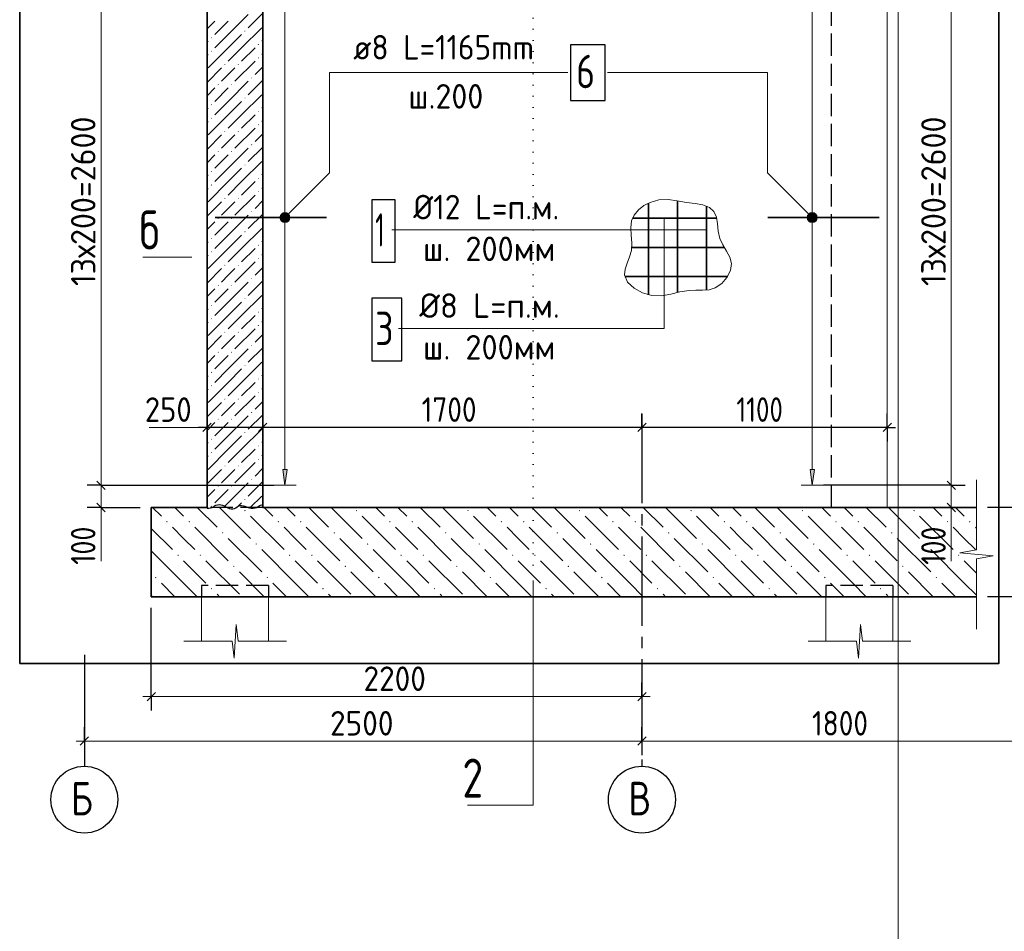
# Model space of a CAD drawing. Header units: millimetres. Extents: x 0 to 42000, y 0 to 29700.
# Tile 15 of 18: x 15121 to 23951, y 16419 to 24595. Entities that reach past the tile are written whole.
import ezdxf

# ---------------------------------------------------------------- set-up
doc = ezdxf.new("R2010")
doc.units = ezdxf.units.MM
for name, pattern in [('______2', [270, 200, -70]), ('______5', [1100, 800, -100, 100, -100]), ('______9', [100, 0, -100])]:
    doc.linetypes.add(name, pattern=pattern)
for name, color, linetype, lineweight in [('Standard', 7, 'Continuous', 25), ('ЖБ Плита Фундамента верхний уровень', 7, 'Continuous', 35), ('ЖБ Стена верхний уровень', 7, 'Continuous', 35), ('Позиционная метка линия выноска', 7, 'Continuous', 13), ('Позиционная метка номер позиции', 7, 'Continuous', 13), ('Примечания', 7, 'Continuous', 13), ('Размерная линия_ общее', 7, 'Continuous', 13), ('Сечения символ', 7, 'Continuous', 25), ('Стена обрамление П-обр.', 7, 'Continuous', 35)]:
    doc.layers.add(name, color=color, linetype=linetype, lineweight=lineweight)
doc.layers.add('Оси', color=7, linetype='______5')
doc.layers.add('Размерная выноска', color=7, linetype='Continuous')
doc.styles.add('ISOCPEUR', font='txt')

msp = doc.modelspace()

# ---------------------------------------------------------------- hatches: boundary and pattern name
at = {"layer": 'ЖБ Плита Фундамента верхний уровень', "linetype": 'Continuous', "lineweight": 18, "transparency": 33554687}
for points in [[(17134.5, 20192.1), (17141, 20198.6), (17147.5, 20192.1), (17141, 20185.6)], [(18134.5, 20192.1), (18141, 20198.6), (18147.5, 20192.1), (18141, 20185.6)], [(19134.5, 20192.1), (19141, 20198.6), (19147.5, 20192.1), (19141, 20185.6)], [(20134.5, 20192.1), (20141, 20198.6), (20147.5, 20192.1), (20141, 20185.6)], [(21134.5, 20192.1), (21141, 20198.6), (21147.5, 20192.1), (21141, 20185.6)], [(22134.5, 20192.1), (22141, 20198.6), (22147.5, 20192.1), (22141, 20185.6)], [(23134.5, 20192.1), (23141, 20198.6), (23147.5, 20192.1), (23141, 20185.6)], [(16434.5, 20092.1), (16441, 20098.6), (16447.5, 20092.1), (16441, 20085.6)], [(16634.5, 20092.1), (16641, 20098.6), (16647.5, 20092.1), (16641, 20085.6)], [(17434.5, 20092.1), (17441, 20098.6), (17447.5, 20092.1), (17441, 20085.6)], [(17634.5, 20092.1), (17641, 20098.6), (17647.5, 20092.1), (17641, 20085.6)], [(18434.5, 20092.1), (18441, 20098.6), (18447.5, 20092.1), (18441, 20085.6)], [(18634.5, 20092.1), (18641, 20098.6), (18647.5, 20092.1), (18641, 20085.6)], [(19434.5, 20092.1), (19441, 20098.6), (19447.5, 20092.1), (19441, 20085.6)], [(19634.5, 20092.1), (19641, 20098.6), (19647.5, 20092.1), (19641, 20085.6)], [(20434.5, 20092.1), (20441, 20098.6), (20447.5, 20092.1), (20441, 20085.6)], [(20634.5, 20092.1), (20641, 20098.6), (20647.5, 20092.1), (20641, 20085.6)], [(21434.5, 20092.1), (21441, 20098.6), (21447.5, 20092.1), (21441, 20085.6)], [(21634.5, 20092.1), (21641, 20098.6), (21647.5, 20092.1), (21641, 20085.6)], [(22434.5, 20092.1), (22441, 20098.6), (22447.5, 20092.1), (22441, 20085.6)], [(22634.5, 20092.1), (22641, 20098.6), (22647.5, 20092.1), (22641, 20085.6)], [(23434.5, 20092.1), (23441, 20098.6), (23447.5, 20092.1), (23441, 20085.6)], [(23634.5, 20092.1), (23641, 20098.6), (23647.5, 20092.1), (23641, 20085.6)], [(16934.5, 19992.1), (16941, 19998.6), (16947.5, 19992.1), (16941, 19985.6)], [(17934.5, 19992.1), (17941, 19998.6), (17947.5, 19992.1), (17941, 19985.6)], [(18934.5, 19992.1), (18941, 19998.6), (18947.5, 19992.1), (18941, 19985.6)], [(19934.5, 19992.1), (19941, 19998.6), (19947.5, 19992.1), (19941, 19985.6)], [(20934.5, 19992.1), (20941, 19998.6), (20947.5, 19992.1), (20941, 19985.6)], [(21934.5, 19992.1), (21941, 19998.6), (21947.5, 19992.1), (21941, 19985.6)], [(22934.5, 19992.1), (22941, 19998.6), (22947.5, 19992.1), (22941, 19985.6)], [(17234.5, 19892.1), (17241, 19898.6), (17247.5, 19892.1), (17241, 19885.6)], [(18234.5, 19892.1), (18241, 19898.6), (18247.5, 19892.1), (18241, 19885.6)], [(19234.5, 19892.1), (19241, 19898.6), (19247.5, 19892.1), (19241, 19885.6)], [(20234.5, 19892.1), (20241, 19898.6), (20247.5, 19892.1), (20241, 19885.6)], [(21234.5, 19892.1), (21241, 19898.6), (21247.5, 19892.1), (21241, 19885.6)], [(22234.5, 19892.1), (22241, 19898.6), (22247.5, 19892.1), (22241, 19885.6)], [(23234.5, 19892.1), (23241, 19898.6), (23247.5, 19892.1), (23241, 19885.6)], [(16534.5, 19792.1), (16541, 19798.6), (16547.5, 19792.1), (16541, 19785.6)], [(16734.5, 19792.1), (16741, 19798.6), (16747.5, 19792.1), (16741, 19785.6)], [(17534.5, 19792.1), (17541, 19798.6), (17547.5, 19792.1), (17541, 19785.6)], [(17734.5, 19792.1), (17741, 19798.6), (17747.5, 19792.1), (17741, 19785.6)], [(18534.5, 19792.1), (18541, 19798.6), (18547.5, 19792.1), (18541, 19785.6)], [(18734.5, 19792.1), (18741, 19798.6), (18747.5, 19792.1), (18741, 19785.6)], [(19534.5, 19792.1), (19541, 19798.6), (19547.5, 19792.1), (19541, 19785.6)], [(19734.5, 19792.1), (19741, 19798.6), (19747.5, 19792.1), (19741, 19785.6)], [(20534.5, 19792.1), (20541, 19798.6), (20547.5, 19792.1), (20541, 19785.6)], [(20734.5, 19792.1), (20741, 19798.6), (20747.5, 19792.1), (20741, 19785.6)], [(21534.5, 19792.1), (21541, 19798.6), (21547.5, 19792.1), (21541, 19785.6)], [(21734.5, 19792.1), (21741, 19798.6), (21747.5, 19792.1), (21741, 19785.6)], [(22534.5, 19792.1), (22541, 19798.6), (22547.5, 19792.1), (22541, 19785.6)], [(22734.5, 19792.1), (22741, 19798.6), (22747.5, 19792.1), (22741, 19785.6)], [(23534.5, 19792.1), (23541, 19798.6), (23547.5, 19792.1), (23541, 19785.6)], [(17034.5, 19692.1), (17041, 19698.6), (17047.5, 19692.1), (17041, 19685.6)], [(18034.5, 19692.1), (18041, 19698.6), (18047.5, 19692.1), (18041, 19685.6)], [(19034.5, 19692.1), (19041, 19698.6), (19047.5, 19692.1), (19041, 19685.6)], [(20034.5, 19692.1), (20041, 19698.6), (20047.5, 19692.1), (20041, 19685.6)], [(21034.5, 19692.1), (21041, 19698.6), (21047.5, 19692.1), (21041, 19685.6)], [(22034.5, 19692.1), (22041, 19698.6), (22047.5, 19692.1), (22041, 19685.6)], [(23034.5, 19692.1), (23041, 19698.6), (23047.5, 19692.1), (23041, 19685.6)], [(16334.5, 19592.1), (16341, 19598.6), (16347.5, 19592.1), (16341, 19585.6)], [(17334.5, 19592.1), (17341, 19598.6), (17347.5, 19592.1), (17341, 19585.6)], [(18334.5, 19592.1), (18341, 19598.6), (18347.5, 19592.1), (18341, 19585.6)], [(19334.5, 19592.1), (19341, 19598.6), (19347.5, 19592.1), (19341, 19585.6)], [(20334.5, 19592.1), (20341, 19598.6), (20347.5, 19592.1), (20341, 19585.6)], [(21334.5, 19592.1), (21341, 19598.6), (21347.5, 19592.1), (21341, 19585.6)], [(22334.5, 19592.1), (22341, 19598.6), (22347.5, 19592.1), (22341, 19585.6)], [(23334.5, 19592.1), (23341, 19598.6), (23347.5, 19592.1), (23341, 19585.6)], [(16834.5, 19492.1), (16841, 19498.6), (16847.5, 19492.1), (16841, 19485.6)], [(17834.5, 19492.1), (17841, 19498.6), (17847.5, 19492.1), (17841, 19485.6)], [(18834.5, 19492.1), (18841, 19498.6), (18847.5, 19492.1), (18841, 19485.6)], [(19834.5, 19492.1), (19841, 19498.6), (19847.5, 19492.1), (19841, 19485.6)], [(20834.5, 19492.1), (20841, 19498.6), (20847.5, 19492.1), (20841, 19485.6)], [(21834.5, 19492.1), (21841, 19498.6), (21847.5, 19492.1), (21841, 19485.6)], [(22834.5, 19492.1), (22841, 19498.6), (22847.5, 19492.1), (22841, 19485.6)]]:
    msp.add_hatch(color=7, dxfattribs=at).paths.add_polyline_path(points, flags=16)
at = {"layer": 'ЖБ Стена верхний уровень', "linetype": 'Continuous', "lineweight": 18, "transparency": 33554687}
for points in [[(17136, 24492.1), (17141, 24497.1), (17146, 24492.1), (17141, 24487.1)], [(16836, 24432.1), (16841, 24437.1), (16846, 24432.1), (16841, 24427.1)], [(17256, 24372.1), (17261, 24377.1), (17266, 24372.1), (17261, 24367.1)], [(16836, 24312.1), (16841, 24317.1), (16846, 24312.1), (16841, 24307.1)], [(16956, 24192.1), (16961, 24197.1), (16966, 24192.1), (16961, 24187.1)], [(17076, 24192.1), (17081, 24197.1), (17086, 24192.1), (17081, 24187.1)], [(17256, 24252.1), (17261, 24257.1), (17266, 24252.1), (17261, 24247.1)], [(17196, 24072.1), (17201, 24077.1), (17206, 24072.1), (17201, 24067.1)], [(16896, 24012.1), (16901, 24017.1), (16906, 24012.1), (16901, 24007.1)], [(17016, 24012.1), (17021, 24017.1), (17026, 24012.1), (17021, 24007.1)], [(17136, 23892.1), (17141, 23897.1), (17146, 23892.1), (17141, 23887.1)], [(16836, 23832.1), (16841, 23837.1), (16846, 23832.1), (16841, 23827.1)], [(17256, 23772.1), (17261, 23777.1), (17266, 23772.1), (17261, 23767.1)], [(16836, 23712.1), (16841, 23717.1), (16846, 23712.1), (16841, 23707.1)], [(16956, 23592.1), (16961, 23597.1), (16966, 23592.1), (16961, 23587.1)], [(17076, 23592.1), (17081, 23597.1), (17086, 23592.1), (17081, 23587.1)], [(17256, 23652.1), (17261, 23657.1), (17266, 23652.1), (17261, 23647.1)], [(16896, 23412.1), (16901, 23417.1), (16906, 23412.1), (16901, 23407.1)], [(17016, 23412.1), (17021, 23417.1), (17026, 23412.1), (17021, 23407.1)], [(17196, 23472.1), (17201, 23477.1), (17206, 23472.1), (17201, 23467.1)], [(16836, 23232.1), (16841, 23237.1), (16846, 23232.1), (16841, 23227.1)], [(17136, 23292.1), (17141, 23297.1), (17146, 23292.1), (17141, 23287.1)], [(17256, 23172.1), (17261, 23177.1), (17266, 23172.1), (17261, 23167.1)], [(16836, 23112.1), (16841, 23117.1), (16846, 23112.1), (16841, 23107.1)], [(17256, 23052.1), (17261, 23057.1), (17266, 23052.1), (17261, 23047.1)], [(16956, 22992.1), (16961, 22997.1), (16966, 22992.1), (16961, 22987.1)], [(17076, 22992.1), (17081, 22997.1), (17086, 22992.1), (17081, 22987.1)], [(17196, 22872.1), (17201, 22877.1), (17206, 22872.1), (17201, 22867.1)], [(16896, 22812.1), (16901, 22817.1), (16906, 22812.1), (16901, 22807.1)], [(17016, 22812.1), (17021, 22817.1), (17026, 22812.1), (17021, 22807.1)], [(17136, 22692.1), (17141, 22697.1), (17146, 22692.1), (17141, 22687.1)], [(16836, 22632.1), (16841, 22637.1), (16846, 22632.1), (16841, 22627.1)], [(16836, 22512.1), (16841, 22517.1), (16846, 22512.1), (16841, 22507.1)], [(17256, 22572.1), (17261, 22577.1), (17266, 22572.1), (17261, 22567.1)], [(17256, 22452.1), (17261, 22457.1), (17266, 22452.1), (17261, 22447.1)], [(16956, 22392.1), (16961, 22397.1), (16966, 22392.1), (16961, 22387.1)], [(17076, 22392.1), (17081, 22397.1), (17086, 22392.1), (17081, 22387.1)], [(17196, 22272.1), (17201, 22277.1), (17206, 22272.1), (17201, 22267.1)], [(16896, 22212.1), (16901, 22217.1), (16906, 22212.1), (16901, 22207.1)], [(17016, 22212.1), (17021, 22217.1), (17026, 22212.1), (17021, 22207.1)], [(17136, 22092.1), (17141, 22097.1), (17146, 22092.1), (17141, 22087.1)], [(16836, 22032.1), (16841, 22037.1), (16846, 22032.1), (16841, 22027.1)], [(16836, 21912.1), (16841, 21917.1), (16846, 21912.1), (16841, 21907.1)], [(17256, 21972.1), (17261, 21977.1), (17266, 21972.1), (17261, 21967.1)], [(17256, 21852.1), (17261, 21857.1), (17266, 21852.1), (17261, 21847.1)], [(16956, 21792.1), (16961, 21797.1), (16966, 21792.1), (16961, 21787.1)], [(17076, 21792.1), (17081, 21797.1), (17086, 21792.1), (17081, 21787.1)], [(17196, 21672.1), (17201, 21677.1), (17206, 21672.1), (17201, 21667.1)], [(16896, 21612.1), (16901, 21617.1), (16906, 21612.1), (16901, 21607.1)], [(17016, 21612.1), (17021, 21617.1), (17026, 21612.1), (17021, 21607.1)], [(17136, 21492.1), (17141, 21497.1), (17146, 21492.1), (17141, 21487.1)], [(16836, 21432.1), (16841, 21437.1), (16846, 21432.1), (16841, 21427.1)], [(17256, 21372.1), (17261, 21377.1), (17266, 21372.1), (17261, 21367.1)], [(16836, 21312.1), (16841, 21317.1), (16846, 21312.1), (16841, 21307.1)], [(16956, 21192.1), (16961, 21197.1), (16966, 21192.1), (16961, 21187.1)], [(17076, 21192.1), (17081, 21197.1), (17086, 21192.1), (17081, 21187.1)], [(17256, 21252.1), (17261, 21257.1), (17266, 21252.1), (17261, 21247.1)], [(16896, 21012.1), (16901, 21017.1), (16906, 21012.1), (16901, 21007.1)], [(17016, 21012.1), (17021, 21017.1), (17026, 21012.1), (17021, 21007.1)], [(17196, 21072.1), (17201, 21077.1), (17206, 21072.1), (17201, 21067.1)], [(17136, 20892.1), (17141, 20897.1), (17146, 20892.1), (17141, 20887.1)], [(16836, 20832.1), (16841, 20837.1), (16846, 20832.1), (16841, 20827.1)], [(17256, 20772.1), (17261, 20777.1), (17266, 20772.1), (17261, 20767.1)], [(16836, 20712.1), (16841, 20717.1), (16846, 20712.1), (16841, 20707.1)], [(16956, 20592.1), (16961, 20597.1), (16966, 20592.1), (16961, 20587.1)], [(17076, 20592.1), (17081, 20597.1), (17086, 20592.1), (17081, 20587.1)], [(17256, 20652.1), (17261, 20657.1), (17266, 20652.1), (17261, 20647.1)], [(16896, 20412.1), (16901, 20417.1), (16906, 20412.1), (16901, 20407.1)], [(17016, 20412.1), (17021, 20417.1), (17026, 20412.1), (17021, 20407.1)], [(17196, 20472.1), (17201, 20477.1), (17206, 20472.1), (17201, 20467.1)], [(16836, 20232.1), (16841, 20237.1), (16846, 20232.1), (16841, 20227.1)], [(17136, 20292.1), (17141, 20297.1), (17146, 20292.1), (17141, 20287.1)]]:
    msp.add_hatch(color=7, dxfattribs=at).paths.add_polyline_path(points, flags=16)
at = {"layer": 'Позиционная метка линия выноска', "linetype": 'Continuous', "lineweight": 13, "transparency": 33554687}
for points in [[(17531.3, 22788.2), (17467.6, 22851.8), (17456.2, 22831.5)], [(17531.3, 22788.2), (17456.2, 22831.5), (17510.9, 22776.7)], [(17510.9, 22776.7), (17456.2, 22831.5), (17456.2, 22808.5)], [(17510.9, 22776.7), (17456.2, 22808.5), (17488, 22776.7)], [(17488, 22776.7), (17456.2, 22808.5), (17467.6, 22788.2)], [(17542.7, 22808.5), (17488, 22863.3), (17467.6, 22851.8)], [(17542.7, 22808.5), (17467.6, 22851.8), (17531.3, 22788.2)], [(17542.7, 22831.5), (17510.9, 22863.3), (17488, 22863.3)], [(17542.7, 22831.5), (17488, 22863.3), (17542.7, 22808.5)], [(17510.9, 22863.3), (17542.7, 22831.5), (17531.3, 22851.8)], [(22184.9, 22831.5), (22216.7, 22863.3), (22196.4, 22851.8)], [(22216.7, 22863.3), (22184.9, 22831.5), (22184.9, 22808.5)], [(22216.7, 22863.3), (22184.9, 22808.5), (22239.6, 22863.3)], [(22239.6, 22863.3), (22184.9, 22808.5), (22196.4, 22788.2)], [(22239.6, 22863.3), (22196.4, 22788.2), (22260, 22851.8)], [(22260, 22851.8), (22196.4, 22788.2), (22216.7, 22776.7)], [(22260, 22851.8), (22216.7, 22776.7), (22271.5, 22831.5)], [(22271.5, 22831.5), (22216.7, 22776.7), (22239.6, 22776.7)], [(22271.5, 22831.5), (22239.6, 22776.7), (22271.5, 22808.5)], [(22271.5, 22808.5), (22239.6, 22776.7), (22260, 22788.2)]]:
    msp.add_hatch(color=7, dxfattribs=at).paths.add_polyline_path(points)
at = {"layer": 'Стена обрамление П-обр.', "linetype": 'Continuous', "lineweight": 13, "transparency": 33554687}
for points in [[(17519.5, 20560), (17499.5, 20420), (17479.5, 20560)], [(22248.2, 20560), (22228.2, 20420), (22208.2, 20560)]]:
    msp.add_hatch(color=7, dxfattribs=at).paths.add_polyline_path(points, flags=16)

# ---------------------------------------------------------------- linework, layer by layer
at = {"layer": 'Standard', "color": 7, "linetype": 'Continuous', "lineweight": 18, "transparency": 33554687}
for p, q in [((22900.6, 20220), (22900.6, 25700)), ((16750.6, 19420), (16750.6, 19020)), ((17350.6, 19420), (17350.6, 19020)), ((22350.6, 19420), (22350.6, 19020)), ((22950.6, 19420), (22950.6, 19020))]:
    msp.add_line(p, q, dxfattribs=at)
at = {"layer": 'Standard', "color": 7, "linetype": 'Continuous', "lineweight": 13, "transparency": 33554687}
for p, q in [((15850.3, 25620), (15850.3, 20420)), ((23475.4, 25620), (23475.4, 20420)), ((15850.3, 20420), (15850.3, 20220)), ((23475.4, 20420), (23475.4, 20220)), ((23700.6, 20468.7), (23700.6, 19838.9)), ((15850.3, 20220), (15850.3, 20145)), ((23475.4, 20220), (23475.4, 20145)), ((23700.6, 19838.9), (23550.6, 19812.1)), ((23550.6, 19812.1), (23850.6, 19785.3)), ((23850.6, 19785.3), (23700.6, 19758.5)), ((23700.6, 19758.5), (23700.6, 19128.7)), ((17043.2, 18870), (17061.6, 19170)), ((17061.6, 19170), (17080, 19020)), ((22643.2, 18870), (22661.6, 19170)), ((22661.6, 19170), (22680, 19020)), ((23700.6, 19128.7), (23700.6, 19128.7)), ((16592.4, 19020), (17024.8, 19020)), ((17024.8, 19020), (17043.2, 18870)), ((17080, 19020), (17512.4, 19020)), ((17512.4, 19020), (17512.4, 19020)), ((22192.4, 19020), (22624.8, 19020)), ((22624.8, 19020), (22643.2, 18870)), ((22680, 19020), (23112.4, 19020)), ((23112.4, 19020), (23112.4, 19020))]:
    msp.add_line(p, q, dxfattribs=at)
at = {"layer": 'Standard', "color": 7, "linetype": 'Continuous', "lineweight": -3, "transparency": 33554687}
for p, q in [((16800.6, 20937.8), (16800.6, 21062.8)), ((17300.6, 20937.8), (17300.6, 21062.8)), ((20700.6, 20937.8), (20700.6, 21062.8)), ((22900.6, 20937.8), (22900.6, 21062.8)), ((16800.6, 20937.8), (16725.6, 20937.8)), ((16800.6, 20937.8), (16800.6, 20812.8)), ((16800.6, 20937.8), (16800.6, 20937.8)), ((17300.6, 20937.8), (16800.6, 20937.8)), ((17300.6, 20937.8), (17300.6, 20812.8)), ((17300.6, 20937.8), (17300.6, 20937.7)), ((20700.6, 20937.8), (17300.6, 20937.8)), ((20700.6, 20937.8), (20700.6, 20812.8)), ((20700.6, 20937.8), (20700.6, 20937.7)), ((22900.6, 20937.8), (20700.6, 20937.8)), ((22900.6, 20937.8), (22900.6, 20812.8)), ((22900.6, 20937.8), (22900.6, 20900.8)), ((22900.6, 20937.8), (22975.6, 20937.8)), ((15850.3, 20420), (15725.3, 20420)), ((15850.3, 20420), (15975.3, 20420)), ((15850.3, 20420), (17399.5, 20420)), ((23475.4, 20420), (23350.4, 20420)), ((23475.4, 20420), (23600.4, 20420)), ((15850.3, 20220), (15725.3, 20220)), ((15850.3, 20220), (15975.3, 20220)), ((15850.3, 20220), (16200.6, 20220)), ((23475.4, 20220), (23350.4, 20220)), ((23475.4, 20220), (23600.4, 20220)), ((23475.4, 20220), (23600.6, 20220))]:
    msp.add_line(p, q, dxfattribs=at)
at = {"layer": 'Standard', "color": 7, "linetype": 'Continuous', "lineweight": 25, "transparency": 33554687}
for p, q in [((16838.1, 20975.3), (16763.1, 20900.3)), ((17338.1, 20975.3), (17263.1, 20900.3)), ((20738.1, 20975.3), (20663.1, 20900.3)), ((22938.1, 20975.3), (22863.1, 20900.3)), ((15812.8, 20457.5), (15887.8, 20382.5)), ((23437.9, 20457.5), (23512.9, 20382.5)), ((15812.8, 20257.5), (15887.8, 20182.5)), ((23437.9, 20257.5), (23512.9, 20182.5))]:
    msp.add_line(p, q, dxfattribs=at)
at = {"layer": 'Standard', "color": 7, "linetype": 'Continuous', "lineweight": 13, "transparency": 33554687}
msp.add_lwpolyline([(41500, 29200), (23000, 29200), (23000, 6000), (41500, 6000), (41500, 29200)], dxfattribs=at)
at = {"layer": 'Standard', "color": 254, "linetype": 'Continuous', "lineweight": 35, "true_color": 0xc4c4ff, "transparency": 33554687}
msp.add_lwpolyline([(15120.6, 18820), (23900.6, 18820), (23900.6, 26900), (15120.6, 26900), (15120.6, 18820)], dxfattribs=at)
at = {"layer": 'Standard', "color": 7, "linetype": 'Continuous', "lineweight": -3, "transparency": 33554687}
msp.add_lwpolyline([(23475.4, 20420), (23458.4, 20420), (23458.4, 20420), (22328.2, 20420)], dxfattribs=at)
at = {"layer": 'ЖБ Плита Фундамента верхний уровень', "color": 7, "linetype": 'Continuous', "lineweight": 35, "transparency": 33554687}
for p, q in [((16300.6, 20220), (16300.6, 19420)), ((16800.6, 20220), (16300.6, 20220)), ((23700.6, 20220), (17300.6, 20220)), ((16300.6, 19420), (23700.6, 19420))]:
    msp.add_line(p, q, dxfattribs=at)
at = {"layer": 'ЖБ Плита Фундамента верхний уровень', "color": 252, "linetype": 'Continuous', "lineweight": 18, "true_color": 0x8f8f8f, "transparency": 33554687}
for p, q in [((16313.1, 20220), (16391, 20142.1)), ((16513.1, 20220), (16591, 20142.1)), ((16713.1, 20220), (16891, 20042.1)), ((16913.1, 20220), (17191, 19942.1)), ((17191, 20142.1), (17491, 19842.1)), ((17313.1, 20220), (17391, 20142.1)), ((17513.1, 20220), (17591, 20142.1)), ((17713.1, 20220), (17891, 20042.1)), ((17913.1, 20220), (18191, 19942.1)), ((18191, 20142.1), (18491, 19842.1)), ((18313.1, 20220), (18391, 20142.1)), ((18513.1, 20220), (18591, 20142.1)), ((18713.1, 20220), (18891, 20042.1)), ((18913.1, 20220), (19191, 19942.1)), ((19191, 20142.1), (19491, 19842.1)), ((19313.1, 20220), (19391, 20142.1)), ((19513.1, 20220), (19591, 20142.1)), ((19713.1, 20220), (19891, 20042.1)), ((19913.1, 20220), (20191, 19942.1)), ((20191, 20142.1), (20491, 19842.1)), ((20313.1, 20220), (20391, 20142.1)), ((20513.1, 20220), (20591, 20142.1)), ((20713.1, 20220), (20891, 20042.1)), ((20913.1, 20220), (21191, 19942.1)), ((21191, 20142.1), (21491, 19842.1)), ((21313.1, 20220), (21391, 20142.1)), ((21513.1, 20220), (21591, 20142.1)), ((21713.1, 20220), (21891, 20042.1)), ((21913.1, 20220), (22191, 19942.1)), ((22191, 20142.1), (22491, 19842.1)), ((22313.1, 20220), (22391, 20142.1)), ((22513.1, 20220), (22591, 20142.1)), ((22713.1, 20220), (22891, 20042.1)), ((22913.1, 20220), (23191, 19942.1)), ((23191, 20142.1), (23491, 19842.1)), ((23313.1, 20220), (23391, 20142.1)), ((23513.1, 20220), (23591, 20142.1)), ((16300.6, 20032.5), (16491, 19842.1)), ((16591, 19942.1), (16491, 20042.1)), ((16691, 20042.1), (16991, 19742.1)), ((17591, 19942.1), (17491, 20042.1)), ((17691, 20042.1), (17991, 19742.1)), ((18591, 19942.1), (18491, 20042.1)), ((18691, 20042.1), (18991, 19742.1)), ((19591, 19942.1), (19491, 20042.1)), ((19691, 20042.1), (19991, 19742.1)), ((20591, 19942.1), (20491, 20042.1)), ((20691, 20042.1), (20991, 19742.1)), ((21591, 19942.1), (21491, 20042.1)), ((21691, 20042.1), (21991, 19742.1)), ((22591, 19942.1), (22491, 20042.1)), ((22691, 20042.1), (22991, 19742.1)), ((23591, 19942.1), (23491, 20042.1)), ((23691, 20042.1), (23700.6, 20032.5)), ((16691, 19842.1), (16591, 19942.1)), ((16991, 19942.1), (17291, 19642.1)), ((17691, 19842.1), (17591, 19942.1)), ((17991, 19942.1), (18291, 19642.1)), ((18691, 19842.1), (18591, 19942.1)), ((18991, 19942.1), (19291, 19642.1)), ((19691, 19842.1), (19591, 19942.1)), ((19991, 19942.1), (20291, 19642.1)), ((20691, 19842.1), (20591, 19942.1)), ((20991, 19942.1), (21291, 19642.1)), ((21691, 19842.1), (21591, 19942.1)), ((21991, 19942.1), (22291, 19642.1)), ((22691, 19842.1), (22591, 19942.1)), ((22991, 19942.1), (23291, 19642.1)), ((23691, 19842.1), (23591, 19942.1)), ((16591, 19542.1), (16300.6, 19832.5)), ((17591, 19542.1), (17291, 19842.1)), ((18591, 19542.1), (18291, 19842.1)), ((19591, 19542.1), (19291, 19842.1)), ((20591, 19542.1), (20291, 19842.1)), ((21591, 19542.1), (21291, 19842.1)), ((22591, 19542.1), (22291, 19842.1)), ((23591, 19542.1), (23291, 19842.1)), ((16591, 19742.1), (16791, 19542.1)), ((16791, 19742.1), (17091, 19442.1)), ((17591, 19742.1), (17791, 19542.1)), ((17791, 19742.1), (18091, 19442.1)), ((18591, 19742.1), (18791, 19542.1)), ((18791, 19742.1), (19091, 19442.1)), ((19591, 19742.1), (19791, 19542.1)), ((19791, 19742.1), (20091, 19442.1)), ((20591, 19742.1), (20791, 19542.1)), ((20791, 19742.1), (21091, 19442.1)), ((21591, 19742.1), (21791, 19542.1)), ((21791, 19742.1), (22091, 19442.1)), ((22591, 19742.1), (22791, 19542.1)), ((22791, 19742.1), (23091, 19442.1)), ((23591, 19742.1), (23700.6, 19632.5)), ((17313.1, 19420), (17091, 19642.1)), ((18313.1, 19420), (18091, 19642.1)), ((19313.1, 19420), (19091, 19642.1)), ((20313.1, 19420), (20091, 19642.1)), ((21313.1, 19420), (21091, 19642.1)), ((22313.1, 19420), (22091, 19642.1)), ((23313.1, 19420), (23091, 19642.1)), ((16391, 19542.1), (16513.1, 19420)), ((16591, 19542.1), (16713.1, 19420)), ((17391, 19542.1), (17513.1, 19420)), ((17591, 19542.1), (17713.1, 19420)), ((18391, 19542.1), (18513.1, 19420)), ((18591, 19542.1), (18713.1, 19420)), ((19391, 19542.1), (19513.1, 19420)), ((19591, 19542.1), (19713.1, 19420)), ((20391, 19542.1), (20513.1, 19420)), ((20591, 19542.1), (20713.1, 19420)), ((21391, 19542.1), (21513.1, 19420)), ((21591, 19542.1), (21713.1, 19420)), ((22391, 19542.1), (22513.1, 19420)), ((22591, 19542.1), (22713.1, 19420)), ((23391, 19542.1), (23513.1, 19420)), ((23591, 19542.1), (23700.6, 19432.5)), ((16313.1, 19420), (16300.6, 19432.5)), ((16913.1, 19420), (16891, 19442.1)), ((17913.1, 19420), (17891, 19442.1)), ((18913.1, 19420), (18891, 19442.1)), ((19913.1, 19420), (19891, 19442.1)), ((20913.1, 19420), (20891, 19442.1)), ((21913.1, 19420), (21891, 19442.1)), ((22913.1, 19420), (22891, 19442.1))]:
    msp.add_line(p, q, dxfattribs=at)
at = {"layer": 'ЖБ Стена верхний уровень', "color": 7, "linetype": 'Continuous', "lineweight": 35, "transparency": 33554687}
for p, q in [((16800.6, 25700), (16800.6, 20220)), ((17300.6, 20220), (17300.6, 25700))]:
    msp.add_line(p, q, dxfattribs=at)
at = {"layer": 'ЖБ Стена верхний уровень', "color": 251, "linetype": 'Continuous', "lineweight": 18, "true_color": 0x494949, "transparency": 33554687}
for p, q in [((16991, 24462.1), (17171, 24642.1)), ((17300.6, 24651.7), (17171, 24522.1)), ((16871, 24582.1), (16800.6, 24511.7)), ((16991, 24582.1), (16871, 24462.1)), ((16991, 24462.1), (16871, 24342.1)), ((17111, 24462.1), (16991, 24342.1)), ((17111, 24342.1), (17291, 24522.1)), ((16800.6, 24391.7), (16811, 24402.1)), ((17300.6, 24411.7), (17291, 24402.1)), ((16991, 24342.1), (16811, 24162.1)), ((17111, 24342.1), (16991, 24222.1)), ((17231, 24342.1), (17111, 24222.1)), ((17291, 24282.1), (17300.6, 24291.7)), ((16811, 24282.1), (16800.6, 24271.7)), ((17231, 24222.1), (17051, 24042.1)), ((16931, 24162.1), (16800.6, 24031.7)), ((16991, 24102.1), (17051, 24162.1)), ((17300.6, 24171.7), (17231, 24102.1)), ((16931, 24042.1), (16991, 24102.1)), ((16991, 23862.1), (17171, 24042.1)), ((17300.6, 24051.7), (17171, 23922.1)), ((16871, 23982.1), (16800.6, 23911.7)), ((16991, 23982.1), (16871, 23862.1)), ((16991, 23862.1), (16871, 23742.1)), ((17111, 23862.1), (16991, 23742.1)), ((17111, 23742.1), (17291, 23922.1)), ((16800.6, 23791.7), (16811, 23802.1)), ((17300.6, 23811.7), (17291, 23802.1)), ((16811, 23682.1), (16800.6, 23671.7)), ((16991, 23742.1), (16811, 23562.1)), ((17111, 23742.1), (16991, 23622.1)), ((17231, 23742.1), (17111, 23622.1)), ((17291, 23682.1), (17300.6, 23691.7)), ((17231, 23622.1), (17051, 23442.1)), ((16931, 23562.1), (16800.6, 23431.7)), ((16931, 23442.1), (16991, 23502.1)), ((16991, 23502.1), (17051, 23562.1)), ((17300.6, 23571.7), (17231, 23502.1)), ((16991, 23262.1), (17171, 23442.1)), ((17300.6, 23451.7), (17171, 23322.1)), ((16871, 23382.1), (16800.6, 23311.7)), ((16991, 23382.1), (16871, 23262.1)), ((17111, 23142.1), (17291, 23322.1)), ((16991, 23262.1), (16871, 23142.1)), ((17111, 23262.1), (16991, 23142.1)), ((16800.6, 23191.7), (16811, 23202.1)), ((16991, 23142.1), (16811, 22962.1)), ((17111, 23142.1), (16991, 23022.1)), ((17231, 23142.1), (17111, 23022.1)), ((17300.6, 23211.7), (17291, 23202.1)), ((16811, 23082.1), (16800.6, 23071.7)), ((17291, 23082.1), (17300.6, 23091.7)), ((16931, 22962.1), (16800.6, 22831.7)), ((16991, 22902.1), (17051, 22962.1)), ((17231, 23022.1), (17051, 22842.1)), ((17300.6, 22971.7), (17231, 22902.1)), ((16931, 22842.1), (16991, 22902.1)), ((16871, 22782.1), (16800.6, 22711.7)), ((16991, 22782.1), (16871, 22662.1)), ((16991, 22662.1), (17171, 22842.1)), ((17300.6, 22851.7), (17171, 22722.1)), ((17111, 22542.1), (17291, 22722.1)), ((16991, 22662.1), (16871, 22542.1)), ((17111, 22662.1), (16991, 22542.1)), ((17300.6, 22611.7), (17291, 22602.1)), ((16800.6, 22591.7), (16811, 22602.1)), ((16991, 22542.1), (16811, 22362.1)), ((17111, 22542.1), (16991, 22422.1)), ((17231, 22542.1), (17111, 22422.1)), ((16811, 22482.1), (16800.6, 22471.7)), ((17291, 22482.1), (17300.6, 22491.7)), ((16931, 22362.1), (16800.6, 22231.7)), ((16991, 22302.1), (17051, 22362.1)), ((17231, 22422.1), (17051, 22242.1)), ((17300.6, 22371.7), (17231, 22302.1)), ((16931, 22242.1), (16991, 22302.1)), ((17300.6, 22251.7), (17171, 22122.1)), ((16871, 22182.1), (16800.6, 22111.7)), ((16991, 22182.1), (16871, 22062.1)), ((16991, 22062.1), (17171, 22242.1)), ((17111, 21942.1), (17291, 22122.1)), ((16800.6, 21991.7), (16811, 22002.1)), ((16991, 22062.1), (16871, 21942.1)), ((17111, 22062.1), (16991, 21942.1)), ((17300.6, 22011.7), (17291, 22002.1)), ((16991, 21942.1), (16811, 21762.1)), ((17111, 21942.1), (16991, 21822.1)), ((17231, 21942.1), (17111, 21822.1)), ((16811, 21882.1), (16800.6, 21871.7)), ((17231, 21822.1), (17051, 21642.1)), ((17291, 21882.1), (17300.6, 21891.7)), ((16931, 21762.1), (16800.6, 21631.7)), ((16991, 21702.1), (17051, 21762.1)), ((17300.6, 21771.7), (17231, 21702.1)), ((16931, 21642.1), (16991, 21702.1)), ((16991, 21462.1), (17171, 21642.1)), ((17300.6, 21651.7), (17171, 21522.1)), ((16871, 21582.1), (16800.6, 21511.7)), ((16991, 21582.1), (16871, 21462.1)), ((16991, 21462.1), (16871, 21342.1)), ((17111, 21462.1), (16991, 21342.1)), ((17111, 21342.1), (17291, 21522.1)), ((16800.6, 21391.7), (16811, 21402.1)), ((17300.6, 21411.7), (17291, 21402.1)), ((16811, 21282.1), (16800.6, 21271.7)), ((16991, 21342.1), (16811, 21162.1)), ((17111, 21342.1), (16991, 21222.1)), ((17231, 21342.1), (17111, 21222.1)), ((17291, 21282.1), (17300.6, 21291.7)), ((17231, 21222.1), (17051, 21042.1)), ((16931, 21162.1), (16800.6, 21031.7)), ((16991, 21102.1), (17051, 21162.1)), ((17300.6, 21171.7), (17231, 21102.1)), ((16931, 21042.1), (16991, 21102.1)), ((16991, 20862.1), (17171, 21042.1)), ((17300.6, 21051.7), (17171, 20922.1)), ((16871, 20982.1), (16800.6, 20911.7)), ((16991, 20982.1), (16871, 20862.1)), ((16991, 20862.1), (16871, 20742.1)), ((17111, 20862.1), (16991, 20742.1)), ((17111, 20742.1), (17291, 20922.1)), ((16800.6, 20791.7), (16811, 20802.1)), ((17300.6, 20811.7), (17291, 20802.1)), ((16811, 20682.1), (16800.6, 20671.7)), ((16991, 20742.1), (16811, 20562.1)), ((17111, 20742.1), (16991, 20622.1)), ((17231, 20742.1), (17111, 20622.1)), ((17291, 20682.1), (17300.6, 20691.7)), ((17231, 20622.1), (17051, 20442.1)), ((16931, 20562.1), (16800.6, 20431.7)), ((16931, 20442.1), (16991, 20502.1)), ((16991, 20502.1), (17051, 20562.1)), ((17300.6, 20571.7), (17231, 20502.1)), ((16991, 20262.1), (17171, 20442.1)), ((17300.6, 20451.7), (17171, 20322.1)), ((16871, 20382.1), (16800.6, 20311.7)), ((16991, 20382.1), (16871, 20262.1)), ((17188.9, 20220), (17291, 20322.1)), ((16991, 20262.1), (16948.9, 20220)), ((17111, 20262.1), (17068.9, 20220))]:
    msp.add_line(p, q, dxfattribs=at)
at = {"layer": 'Оси', "color": 8, "linetype": '______5', "lineweight": -3, "transparency": 33554687}
for p, q in [((20700.6, 21059.8), (20700.6, 17900)), ((15700.6, 18899.8), (15700.6, 17900))]:
    msp.add_line(p, q, dxfattribs=at)
at = {"layer": 'Оси', "color": 7, "linetype": 'Continuous', "lineweight": -3, "transparency": 33554687}
for centre in [(15700.6, 17600), (20700.6, 17600)]:
    msp.add_circle(centre, 300, dxfattribs=at)
at = {"layer": 'Позиционная метка линия выноска', "color": 7, "linetype": 'Continuous', "lineweight": 13, "transparency": 33554687}
for p, q in [((17467.6, 22851.8), (17467.6, 22851.8)), ((17467.6, 22788.2), (17467.6, 22788.2)), ((17531.3, 22851.8), (17531.3, 22851.8)), ((17531.3, 22788.2), (17531.3, 22788.2)), ((22196.4, 22851.8), (22196.4, 22851.8)), ((22196.4, 22788.2), (22196.4, 22788.2)), ((22260, 22851.8), (22260, 22851.8)), ((22260, 22788.2), (22260, 22788.2)), ((16225.8, 22465.1), (16665.8, 22465.1))]:
    msp.add_line(p, q, dxfattribs=at)
for points in [[(20037, 24120), (17899.5, 24120), (17899.5, 23220), (17499.5, 22820)], [(20392.3, 24120), (21828.2, 24120), (21828.2, 23220), (22228.2, 22820)]]:
    msp.add_lwpolyline(points, dxfattribs=at)
for centre in [(17499.5, 22820), (22228.2, 22820)]:
    msp.add_circle(centre, 45, dxfattribs=at)
at = {"layer": 'Позиционная метка номер позиции', "color": 7, "linetype": 'Continuous', "lineweight": 35, "transparency": 33554687}
for p, q in [((21019.2, 22971.4), (21019.2, 22148.6)), ((20758.5, 22950.1), (20758.5, 22127.5)), ((21279.9, 22923.2), (21279.9, 22170)), ((20615.8, 22813.7), (21370.8, 22813.7)), ((20610.9, 22553), (21439.5, 22553)), ((20548.3, 22292.3), (21470, 22292.3))]:
    msp.add_line(p, q, dxfattribs=at)
at = {"layer": 'Позиционная метка номер позиции', "color": 7, "linetype": 'Continuous', "lineweight": 25, "transparency": 33554687}
for points in [[(18278.7, 22419.6), (18488.7, 22419.6), (18488.7, 22979.6), (18278.7, 22979.6), (18278.7, 22419.6)], [(18278.7, 21536.3), (18548.7, 21536.3), (18548.7, 22096.3), (18278.7, 22096.3), (18278.7, 21536.3)]]:
    msp.add_lwpolyline(points, dxfattribs=at)
at = {"layer": 'Позиционная метка номер позиции', "color": 7, "linetype": '______2', "lineweight": 13, "transparency": 33554687}
msp.add_lwpolyline([(21101.8, 22956.6), (21017.9, 22971.6), (20934.7, 22980.6), (20852.9, 22977.6), (20773.3, 22956.6), (20718.9, 22928), (20670.3, 22889.4), (20631.7, 22842.9), (20607.4, 22790.7), (20599.8, 22727.2), (20604.8, 22660.8), (20611.1, 22592.8), (20607.4, 22524.8), (20590.8, 22467.9), (20568.5, 22412.3), (20550.2, 22358.6), (20545.7, 22307.1), (20572.5, 22242.2), (20629.9, 22186.7), (20705.9, 22144.9), (20788.3, 22121.4), (20876.1, 22119.4), (20959.6, 22134), (21041.6, 22153.9), (21124.8, 22167.4), (21184.1, 22168.6), (21243.9, 22168.2), (21302.6, 22172.8), (21358.9, 22189.4), (21416.4, 22227.6), (21463.3, 22281.8), (21494.1, 22344.6), (21502.9, 22408.7), (21488.6, 22465.1), (21460, 22519.2), (21427.1, 22574.2), (21400.1, 22633.1), (21385.7, 22697.7), (21378.2, 22763.5), (21368.3, 22824.5), (21347.1, 22874.7), (21305.4, 22911.2), (21246.9, 22933.9), (21177.2, 22947.5), (21101.8, 22956.6)], dxfattribs=at)
at = {"layer": 'Позиционная метка номер позиции', "color": 7, "linetype": 'Continuous', "lineweight": 13, "transparency": 33554687}
for points in [[(18518.7, 21826.3), (20901.6, 21826.3), (20901.6, 22813.7)], [(18458.7, 22709.6), (19885.5, 22709.6), (21279.9, 22709.6)]]:
    msp.add_lwpolyline(points, dxfattribs=at)
at = {"layer": 'Примечания', "color": 253, "linetype": '______2', "lineweight": -3, "true_color": 0xababab, "transparency": 33554687}
for p, q in [((22400.6, 20220), (22400.6, 25700)), ((17300.6, 20220), (16800.6, 20220)), ((16750.6, 19520), (16750.6, 19420)), ((17350.6, 19520), (16750.6, 19520)), ((17350.6, 19520), (17350.6, 19420)), ((22350.6, 19520), (22350.6, 19420)), ((22950.6, 19520), (22350.6, 19520)), ((22950.6, 19520), (22950.6, 19420))]:
    msp.add_line(p, q, dxfattribs=at)
at = {"layer": 'Примечания', "color": 7, "linetype": 'Continuous', "lineweight": 25, "transparency": 33554687}
for points in [[(16800.6, 20214.7), (16815.4, 20214.6), (16831.4, 20216.3), (16845.8, 20220.3), (16857.4, 20226.8), (16867.4, 20234.6), (16879, 20241.2), (16893.8, 20245.1), (16909.4, 20247.4), (16925, 20244.8), (16939.4, 20240.6), (16953.4, 20235.8), (16965.4, 20229.4), (16976.6, 20222.4), (16987.8, 20215.6), (17001.4, 20210.2), (17016.6, 20207.3), (17032.6, 20207.8), (17048.2, 20210.9), (17059.8, 20217.3), (17070.2, 20224.8), (17081.4, 20231.7), (17095, 20236.8), (17111, 20237.9), (17126.6, 20235), (17140.6, 20230.5), (17154.2, 20225.4), (17168.2, 20220.4), (17181.8, 20215.6), (17197.4, 20213.3), (17200.6, 20213.1)], [(17200.6, 20214.7), (17215.4, 20214.6), (17231.4, 20216.3), (17245.8, 20220.3), (17257.4, 20226.8), (17267.4, 20234.6), (17279, 20241.2), (17293.8, 20245.1), (17300.6, 20246.1)]]:
    msp.add_lwpolyline(points, dxfattribs=at)
at = {"layer": 'Размерная выноска', "color": 7, "linetype": 'Continuous', "lineweight": 13, "transparency": 33554687}
for p, q in [((16800.6, 20937.8), (16280.6, 20937.8)), ((15850.3, 20220), (15850.3, 19740)), ((23475.4, 20220), (23475.4, 19740))]:
    msp.add_line(p, q, dxfattribs=at)
at = {"layer": 'Размерная линия_ общее', "color": 253, "linetype": 'Continuous', "lineweight": -3, "true_color": 0xa0a0a0, "transparency": 33554687}
for p, q in [((24319.5, 19420), (23800.6, 19420)), ((16300.6, 18524.7), (16300.6, 19320)), ((16300.6, 18524.7), (16300.6, 18649.7)), ((20700.6, 18524.7), (20700.6, 18649.7)), ((16300.6, 18524.7), (16300.6, 18399.7)), ((20700.6, 18524.7), (20700.6, 18399.7)), ((20700.6, 18524.7), (20700.6, 18524.7)), ((15700.6, 18124.7), (15700.6, 18249.7)), ((20700.6, 18124.7), (20700.6, 18249.7)), ((15700.6, 18124.7), (15700.6, 17999.7)), ((15700.6, 18124.7), (15700.6, 18000)), ((20700.6, 18124.7), (20700.6, 17999.7)), ((20700.6, 18124.7), (20700.6, 18000))]:
    msp.add_line(p, q, dxfattribs=at)
at = {"layer": 'Размерная линия_ общее', "color": 7, "linetype": 'Continuous', "lineweight": 25, "transparency": 33554687}
for p, q in [((16263.1, 18487.2), (16338.1, 18562.2)), ((20663.1, 18487.2), (20738.1, 18562.2)), ((15663.1, 18087.2), (15738.1, 18162.2)), ((20663.1, 18087.2), (20738.1, 18162.2))]:
    msp.add_line(p, q, dxfattribs=at)
at = {"layer": 'Размерная линия_ общее', "color": 7, "linetype": 'Continuous', "lineweight": 13, "transparency": 33554687}
for p, q in [((16300.6, 18524.7), (16225.6, 18524.7)), ((16300.6, 18524.7), (20700.6, 18524.7)), ((20700.6, 18524.7), (20775.6, 18524.7)), ((15700.6, 18124.7), (15625.6, 18124.7)), ((15700.6, 18124.7), (20700.6, 18124.7)), ((20700.6, 18124.7), (24300.6, 18124.7))]:
    msp.add_line(p, q, dxfattribs=at)
at = {"layer": 'Размерная линия_ общее', "color": 253, "linetype": 'Continuous', "lineweight": -3, "true_color": 0xa0a0a0, "transparency": 33554687}
msp.add_lwpolyline([(24319.5, 20220), (24302.5, 20220), (24302.5, 20220), (24302.5, 20220), (24302.5, 20220), (23800.6, 20220)], dxfattribs=at)
at = {"layer": 'Сечения символ', "color": 7, "linetype": '______9', "lineweight": 13, "transparency": 33554687}
msp.add_line((19725.1, 25909.7), (19725.1, 19566.3), dxfattribs=at)
at = {"layer": 'Сечения символ', "color": 7, "linetype": 'Continuous', "lineweight": 13, "transparency": 33554687}
msp.add_lwpolyline([(19725.1, 19566.3), (19725.1, 17549.8), (19135.1, 17549.8)], dxfattribs=at)
at = {"layer": 'Стена обрамление П-обр.', "color": 251, "linetype": 'Continuous', "lineweight": 13, "true_color": 0x494949, "transparency": 33554687}
for p, q in [((17499.5, 20560), (17499.5, 25480)), ((22228.2, 20560), (22228.2, 25480)), ((17499.5, 20420), (17479.5, 20560)), ((17479.5, 20560), (17519.5, 20560)), ((17519.5, 20560), (17499.5, 20420)), ((22228.2, 20420), (22208.2, 20560)), ((22208.2, 20560), (22248.2, 20560)), ((22248.2, 20560), (22228.2, 20420)), ((17499.5, 20420), (17399.5, 20420)), ((17499.5, 20420), (17599.5, 20420)), ((17499.5, 20420), (17499.5, 20420)), ((22228.2, 20420), (22128.2, 20420)), ((22228.2, 20420), (22328.2, 20420)), ((22228.2, 20420), (22228.2, 20420))]:
    msp.add_line(p, q, dxfattribs=at)
at = {"layer": 'Стена обрамление П-обр.', "color": 7, "linetype": 'Continuous', "lineweight": 35, "transparency": 33554687}
for p, q in [((16872.6, 22820), (17872.6, 22820)), ((22828.6, 22820), (21828.6, 22820))]:
    msp.add_line(p, q, dxfattribs=at)
at = {"layer": 'Стена обрамление П-обр.', "color": 7, "linetype": 'Continuous', "lineweight": 25, "transparency": 33554687}
msp.add_lwpolyline([(20060.5, 23870), (20370.5, 23870), (20370.5, 24370), (20060.5, 24370), (20060.5, 23870)], dxfattribs=at)

# ---------------------------------------------------------------- texts
at = {"layer": 'Standard', "color": 7, "linetype": 'Continuous', "lineweight": 25, "transparency": 33554687, "char_height": 220, "attachment_point": 7, "rotation": 90, "style": 'ISOCPEUR'}
for s, insert, width in [('\\W0.95;13х200=2600', (15800.3, 22206), 1753.126), ('\\W0.95;13х200=2600', (23425.4, 22206), 1753.126), ('\\W0.83;100', (15800.3, 19706.5), 508.571), ('\\W0.83;100', (23425.4, 19706.5), 508.571)]:
    msp.add_mtext(s, dxfattribs=dict(at, insert=insert, width=width))
at = {"layer": 'Standard', "color": 7, "linetype": 'Continuous', "lineweight": 25, "transparency": 33554687, "char_height": 220, "attachment_point": 7, "style": 'ISOCPEUR'}
for s, insert, width in [('\\W0.91;250', (16243.1, 20987.8), 561.981), ('\\W0.87;1700', (18725.6, 20987.8), 666.903), ('\\W0.80;1100', (21547.6, 20987.8), 615.711)]:
    msp.add_mtext(s, dxfattribs=dict(at, insert=insert, width=width))
at = {"layer": 'Оси', "color": 7, "linetype": 'Continuous', "lineweight": 25, "transparency": 33554687, "char_height": 300, "width": 359.83, "attachment_point": 7, "style": 'ISOCPEUR'}
for s, insert in [('\\W0.80;Б', (15580.6, 17460)), ('\\W0.80;В', (20580.6, 17460))]:
    msp.add_mtext(s, dxfattribs=dict(at, insert=insert))
at = {"layer": 'Позиционная метка номер позиции', "color": 7, "linetype": 'Continuous', "lineweight": 25, "transparency": 33554687, "attachment_point": 7, "style": 'ISOCPEUR'}
for s, insert, char_height, width in [('\\W0.94;Ø12 L=п.м.', (18649.9, 22804.1), 220, 1488.69), ('\\W0.56;1', (18308.7, 22559.6), 300, 233.343), ('\\W0.96;ш. 200мм', (18737.9, 22430.1), 220, 1315.474), ('\\W0.97;Ø8 L=п.м.', (18704.9, 21920.8), 220, 1381.587), ('\\W0.78;3', (18308.7, 21676.3), 300, 326.407), ('\\W0.96;ш. 200мм', (18737.9, 21546.8), 220, 1315.474)]:
    msp.add_mtext(s, dxfattribs=dict(at, insert=insert, char_height=char_height, width=width))
at = {"layer": 'Размерная линия_ общее', "color": 7, "linetype": 'Continuous', "lineweight": 25, "transparency": 33554687, "char_height": 220, "attachment_point": 7, "style": 'ISOCPEUR'}
for s, insert, width in [('\\W0.93;2200', (18203.6, 18574.7), 718.087), ('\\W0.93;2500', (17903.6, 18174.7), 718.087), ('\\W0.87;1800', (22225.6, 18174.7), 666.903)]:
    msp.add_mtext(s, dxfattribs=dict(at, insert=insert, width=width))
at = {"layer": 'Сечения символ', "color": 7, "linetype": 'Continuous', "lineweight": 35, "transparency": 33554687, "char_height": 350, "attachment_point": 7, "style": 'ISOCPEUR'}
for s, insert, width in [('\\W0.78;б', (16194.6, 22533.5), 380.809), ('\\W0.78;2', (19090.3, 17618.1), 380.819)]:
    msp.add_mtext(s, dxfattribs=dict(at, insert=insert, width=width))
at = {"layer": 'Стена обрамление П-обр.', "color": 7, "linetype": 'Continuous', "lineweight": 13, "transparency": 33554687, "attachment_point": 7, "style": 'ISOCPEUR'}
for s, insert, char_height, width in [('\\W0.93;ø8 L=1165mm ', (18111.5, 24237.3), 220, 1949.982), ('\\W0.78;6', (20110.5, 23980), 300, 326.416), ('\\W0.95;ш.200 ', (18606.5, 23797.3), 220, 962.136)]:
    msp.add_mtext(s, dxfattribs=dict(at, insert=insert, char_height=char_height, width=width))

doc.saveas('drawing.dxf')
